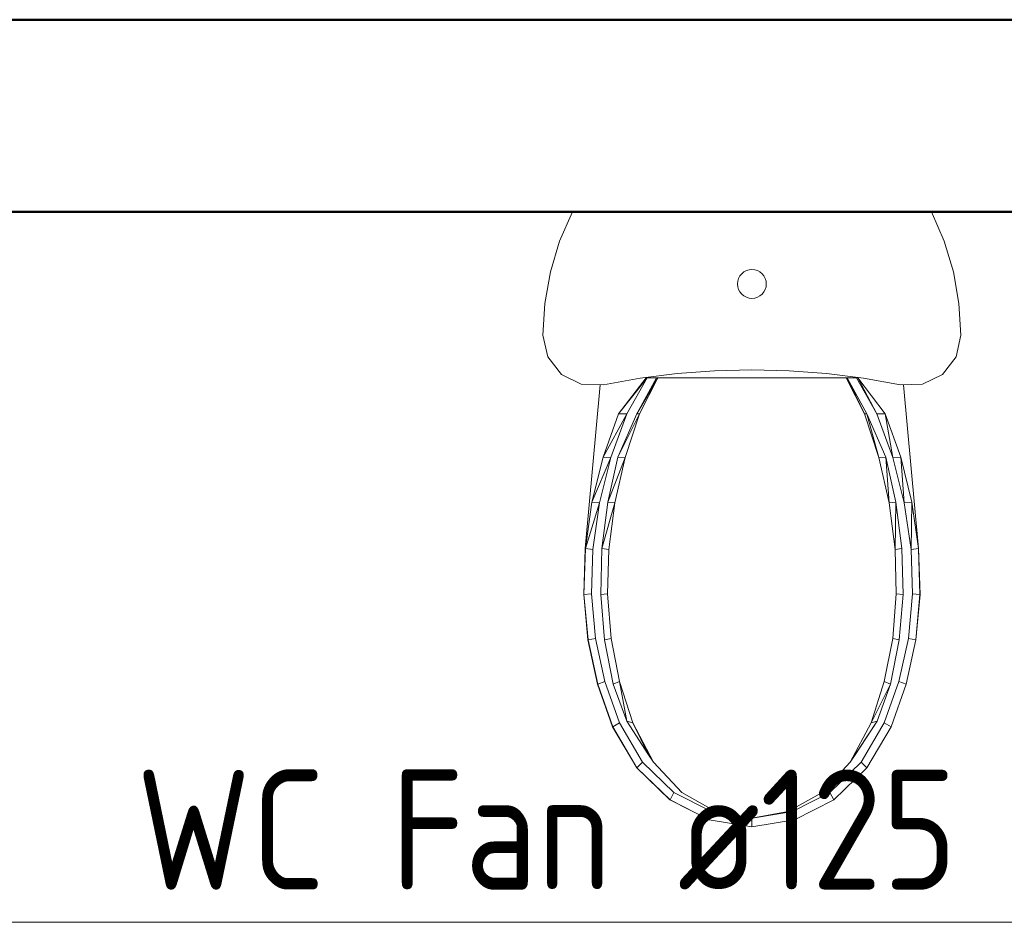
# Model space of a CAD drawing. Header units: millimetres. Extents: x 106 to 22495, y 2709 to 43185.
# Tile 25 of 40: x 11230 to 12254, y 41836 to 42776. Entities that reach past the tile are written whole.
import ezdxf

# ---------------------------------------------------------------- set-up
doc = ezdxf.new("R2010")
doc.units = ezdxf.units.MM
for name, color, linetype, lineweight in [('A-WALL-____-MCUT', 113, 'Continuous', 50), ('A-WALL-____-OTLN', 113, 'Continuous', 20), ('M-EQPM-___-IDEN', 50, 'Continuous', 20), ('M-EQPM-____-OTLN', 50, 'Continuous', 20)]:
    doc.layers.add(name, color=color, linetype=linetype, lineweight=lineweight)
doc.styles.add('GOST Common_1', font='GOST_Common.ttf', dxfattribs={"width": 0.9, "height": 125})

# ---------------------------------------------------------------- blocks, each defined once
blk = doc.blocks.new('Прямая форма - 83 new-608940-В_Этаж 03_Вентиляция')
at = {"layer": 'M-EQPM-____-OTLN', "color": 253}
for p, q in [((-186.8, 0), (-200.1, -30.5)), ((200.1, -30.5), (186.8, 0)), ((-200.1, -30.5), (-209.7, -62.4)), ((209.7, -62.4), (200.1, -30.5)), ((-8.3, -62.5), (-5.7, -61.1)), ((-5.7, -61.1), (-2.9, -60.3)), ((-2.9, -60.3), (0, -60)), ((0, -60), (2.9, -60.3)), ((2.9, -60.3), (5.7, -61.1)), ((5.7, -61.1), (8.3, -62.5)), ((-209.7, -62.4), (-215.5, -95.2)), ((-14.7, -72.1), (-13.9, -69.2)), ((-13.9, -69.2), (-12.5, -66.6)), ((-12.5, -66.6), (-10.6, -64.4)), ((-10.6, -64.4), (-8.3, -62.5)), ((8.3, -62.5), (10.6, -64.4)), ((10.6, -64.4), (12.5, -66.6)), ((12.5, -66.6), (13.9, -69.2)), ((13.9, -69.2), (14.7, -72.1)), ((215.5, -95.2), (209.7, -62.4)), ((-15, -75), (-14.7, -72.1)), ((-14.7, -77.9), (-15, -75)), ((-13.9, -80.7), (-14.7, -77.9)), ((-12.5, -83.3), (-13.9, -80.7)), ((13.9, -80.7), (12.5, -83.3)), ((14.7, -77.9), (13.9, -80.7)), ((14.7, -72.1), (15, -75)), ((15, -75), (14.7, -77.9)), ((-10.6, -85.6), (-12.5, -83.3)), ((-8.3, -87.4), (-10.6, -85.6)), ((-5.7, -88.8), (-8.3, -87.4)), ((-2.9, -89.7), (-5.7, -88.8)), ((0, -90), (-2.9, -89.7)), ((2.9, -89.7), (0, -90)), ((5.7, -88.8), (2.9, -89.7)), ((8.3, -87.4), (5.7, -88.8)), ((10.6, -85.6), (8.3, -87.4)), ((12.5, -83.3), (10.6, -85.6)), ((-215.5, -95.2), (-217.5, -128.5)), ((217.5, -128.5), (215.5, -95.2)), ((-217.5, -128.5), (-212.4, -151)), ((212.4, -151), (217.5, -128.5)), ((-212.4, -151), (-198.2, -169.1)), ((198.2, -169.1), (212.4, -151)), ((-198.2, -169.1), (-177.6, -179.5)), ((-154.5, -180), (-116.2, -173.2)), ((-138.7, -210.1), (-110.2, -172.9)), ((-138.7, -210.1), (-108.9, -172.9)), ((-108.9, -172.9), (-130.1, -210.2)), ((-119.6, -210.1), (-99.2, -172.9)), ((-119.6, -210.1), (-98, -172.9)), ((-98, -172.9), (-117.1, -210.2)), ((-116.2, -173.2), (-77.6, -168.3)), ((-108.9, -172.9), (-110.2, -172.9)), ((-108.9, -172.9), (-99.2, -172.9)), ((-98, -172.9), (-99.2, -172.9)), ((98, -172.9), (-98, -172.9)), ((-38.9, -165.4), (-77.6, -168.3)), ((0, -164.4), (-38.9, -165.4)), ((0, -164.4), (38.9, -165.4)), ((38.9, -165.4), (77.6, -168.3)), ((77.6, -168.3), (116.2, -173.2)), ((117.1, -210.2), (98, -172.9)), ((98, -172.9), (99.2, -172.9)), ((99.2, -172.9), (108.9, -172.9)), ((99.2, -172.9), (119.6, -210.1)), ((99.2, -172.9), (117.1, -210.2)), ((108.9, -172.9), (110.2, -172.9)), ((130.1, -210.2), (108.9, -172.9)), ((110.2, -172.9), (138.7, -210.1)), ((110.2, -172.9), (130.1, -210.2)), ((116.2, -173.2), (154.5, -180)), ((177.6, -179.5), (198.2, -169.1)), ((-177.6, -179.5), (-154.5, -180)), ((-157.8, -179.9), (-173.5, -350.4)), ((154.5, -180), (177.6, -179.5)), ((157.8, -179.9), (173.5, -350.4)), ((-154.9, -255.3), (-138.7, -210.1)), ((-154.9, -255.3), (-130.1, -210.2)), ((-130.1, -210.2), (-146.7, -255.5)), ((-139.4, -255.3), (-119.6, -210.1)), ((-139.4, -255.3), (-117.1, -210.2)), ((-130.1, -210.2), (-138.7, -210.1)), ((-117.1, -210.2), (-132, -255.5)), ((-117.1, -210.2), (-119.6, -210.1)), ((117.1, -210.2), (119.6, -210.1)), ((132, -255.5), (117.1, -210.2)), ((119.6, -210.1), (139.4, -255.3)), ((119.6, -210.1), (132, -255.5)), ((130.1, -210.2), (138.7, -210.1)), ((146.7, -255.5), (130.1, -210.2)), ((138.7, -210.1), (154.9, -255.3)), ((138.7, -210.1), (146.7, -255.5)), ((-166.5, -302.2), (-154.9, -255.3)), ((-166.5, -302.2), (-146.7, -255.5)), ((-146.7, -255.5), (-158.6, -302.8)), ((-146.7, -255.5), (-154.9, -255.3)), ((-149.8, -302.2), (-139.4, -255.3)), ((-149.8, -302.2), (-132, -255.5)), ((-132, -255.5), (-142.7, -302.8)), ((-132, -255.5), (-139.4, -255.3)), ((132, -255.5), (139.4, -255.3)), ((142.7, -302.8), (132, -255.5)), ((139.4, -255.3), (149.8, -302.2)), ((139.4, -255.3), (142.7, -302.8)), ((146.7, -255.5), (154.9, -255.3)), ((158.6, -302.8), (146.7, -255.5)), ((154.9, -255.3), (166.5, -302.2)), ((154.9, -255.3), (158.6, -302.8)), ((-173.3, -350.4), (-166.5, -302.2)), ((-173.3, -350.4), (-158.6, -302.8)), ((-158.6, -302.8), (-166.5, -302.2)), ((-158.6, -302.8), (-165.6, -351.3)), ((-156, -350.4), (-149.8, -302.2)), ((-156, -350.4), (-142.7, -302.8)), ((-142.7, -302.8), (-149.8, -302.2)), ((-142.7, -302.8), (-149, -351.3)), ((142.7, -302.8), (149.8, -302.2)), ((149, -351.3), (142.7, -302.8)), ((149.8, -302.2), (149, -351.3)), ((149.8, -302.2), (156, -350.4)), ((158.6, -302.8), (166.5, -302.2)), ((165.6, -351.3), (158.6, -302.8)), ((166.5, -302.2), (165.6, -351.3)), ((166.5, -302.2), (173.3, -350.4)), ((-173.5, -350.4), (-175, -398.1)), ((-174.8, -398.1), (-173.3, -350.4)), ((-165.6, -351.3), (-173.3, -350.4)), ((-165.6, -351.3), (-167, -397.7)), ((-157.3, -398.1), (-156, -350.4)), ((-149, -351.3), (-156, -350.4)), ((-149, -351.3), (-150.3, -397.7)), ((149, -351.3), (156, -350.4)), ((150.3, -397.7), (149, -351.3)), ((156, -350.4), (157.3, -398.1)), ((165.6, -351.3), (173.3, -350.4)), ((167, -397.7), (165.6, -351.3)), ((173.3, -350.4), (174.8, -398.1)), ((173.5, -350.4), (175, -398.1)), ((-175, -398.1), (-170.7, -445.5)), ((-167, -397.7), (-174.8, -398.1)), ((-170.5, -445.5), (-174.8, -398.1)), ((-162.8, -443.9), (-167, -397.7)), ((-150.3, -397.7), (-157.3, -398.1)), ((-153.4, -445.5), (-157.3, -398.1)), ((-150.3, -397.7), (-146.5, -443.9)), ((146.5, -443.9), (150.3, -397.7)), ((150.3, -397.7), (157.3, -398.1)), ((157.3, -398.1), (153.4, -445.5)), ((167, -397.7), (162.8, -443.9)), ((167, -397.7), (174.8, -398.1)), ((174.8, -398.1), (170.5, -445.5)), ((170.7, -445.5), (175, -398.1)), ((-170.7, -445.5), (-160.6, -491.7)), ((-162.8, -443.9), (-170.5, -445.5)), ((-160.4, -491.7), (-170.5, -445.5)), ((-162.8, -443.9), (-153, -488.9)), ((-146.5, -443.9), (-153.4, -445.5)), ((-144.4, -491.7), (-153.4, -445.5)), ((-146.5, -443.9), (-137.7, -488.9)), ((137.7, -488.9), (146.5, -443.9)), ((153.4, -445.5), (144.4, -491.7)), ((146.5, -443.9), (153.4, -445.5)), ((153, -488.9), (162.8, -443.9)), ((170.5, -445.5), (160.4, -491.7)), ((160.6, -491.7), (170.7, -445.5)), ((162.8, -443.9), (170.5, -445.5)), ((-160.6, -491.7), (-144.9, -535.9)), ((-153, -488.9), (-160.4, -491.7)), ((-144.8, -535.9), (-160.4, -491.7)), ((-137.8, -531.8), (-153, -488.9)), ((-137.7, -488.9), (-144.4, -491.7)), ((-130.3, -530.2), (-144.4, -491.7)), ((-137.7, -488.9), (-124, -531.8)), ((-130.3, -530.2), (-137.7, -488.9)), ((124, -531.8), (137.7, -488.9)), ((144.4, -491.7), (124, -531.8)), ((144.4, -491.7), (130.3, -530.2)), ((137.7, -488.9), (144.4, -491.7)), ((137.8, -531.8), (153, -488.9)), ((160.4, -491.7), (144.8, -535.9)), ((144.9, -535.9), (160.6, -491.7)), ((153, -488.9), (160.4, -491.7)), ((-137.8, -531.8), (-144.8, -535.9)), ((-113.8, -572.6), (-137.8, -531.8)), ((-107.6, -565), (-130.3, -530.2)), ((-124, -531.8), (-130.3, -530.2)), ((-124, -531.8), (-102.4, -572.6)), ((-107.6, -565), (-124, -531.8)), ((130.3, -530.2), (102.4, -572.6)), ((102.4, -572.6), (124, -531.8)), ((130.3, -530.2), (107.6, -565)), ((113.8, -572.6), (137.8, -531.8)), ((124, -531.8), (130.3, -530.2)), ((137.8, -531.8), (144.8, -535.9)), ((-144.9, -535.9), (-119.7, -578.7)), ((-119.6, -578.7), (-144.8, -535.9)), ((144.8, -535.9), (119.6, -578.7)), ((119.7, -578.7), (144.9, -535.9)), ((-113.8, -572.6), (-119.6, -578.7)), ((-81.1, -604.2), (-113.8, -572.6)), ((-102.4, -572.6), (-107.6, -565)), ((-102.4, -572.6), (-73, -604.2)), ((102.4, -572.6), (73, -604.2)), ((81.1, -604.2), (113.8, -572.6)), ((107.6, -565), (102.4, -572.6)), ((113.8, -572.6), (119.6, -578.7)), ((-119.7, -578.7), (-85.3, -611.8)), ((-85.2, -611.8), (-119.6, -578.7)), ((119.6, -578.7), (85.2, -611.8)), ((85.3, -611.8), (119.7, -578.7)), ((-81.1, -604.2), (-85.2, -611.8)), ((-42.2, -624.1), (-81.1, -604.2)), ((-73, -604.2), (-37.9, -624.1)), ((73, -604.2), (37.9, -624.1)), ((42.2, -624.1), (81.1, -604.2)), ((81.1, -604.2), (85.2, -611.8)), ((-85.3, -611.8), (-44.3, -632.8)), ((-44.3, -632.8), (-85.2, -611.8)), ((44.3, -632.8), (85.3, -611.8)), ((85.2, -611.8), (44.3, -632.8)), ((-42.2, -624.1), (-44.3, -632.8)), ((-0.5, -630.9), (-42.2, -624.1)), ((-37.9, -624.1), (0, -631)), ((0, -631), (37.9, -624.1)), ((0.5, -630.9), (42.2, -624.1)), ((42.2, -624.1), (44.3, -632.8)), ((-44.3, -632.8), (0, -640)), ((0, -640), (-44.3, -632.8)), ((0, -631), (0, -640)), ((0, -640), (44.3, -632.8)), ((44.3, -632.8), (0, -640))]:
    blk.add_line(p, q, dxfattribs=at)
blk = doc.blocks.new('Прямая форма - FU - 054-611901-В_Этаж 03_Вентиляция')
blk.add_blockref('Прямая форма - 83 new-608940-В_Этаж 03_Вентиляция', (0, 0))
blk = doc.blocks.new('Прямая форма - 83 new-612000-В_Этаж 03_Вентиляция')
at = {"layer": 'A-WALL-____-MCUT', "color": 9}
for p, q in [((1750, 0), (300, 0)), ((2350, 0), (1750, 0)), ((300, -200), (1750, -200)), ((1750, -200), (2350, -200))]:
    blk.add_line(p, q, dxfattribs=at)
blk = doc.blocks.new('Прямая форма - SW - 005-612001-В_Этаж 03_Вентиляция')
blk.add_blockref('Прямая форма - 83 new-612000-В_Этаж 03_Вентиляция', (0, 0))
blk = doc.blocks.new('83 new_ifc_RVT-1-В_Этаж 03_Вентиляция')
at = {"layer": 'A-WALL-____-OTLN', "color": 253, "lineweight": 20}
blk.add_blockref('Прямая форма - SW - 005-612001-В_Этаж 03_Вентиляция', (20910.3, 42775.8), dxfattribs=at)
at = {"layer": 'M-EQPM-____-OTLN', "color": 253, "lineweight": 20}
blk.add_blockref('Прямая форма - FU - 054-611901-В_Этаж 03_Вентиляция', (22872, 42575.8), dxfattribs=at)
blk = doc.blocks.new('ADSK_M_Оборудование - ADSK_Наименование_25-431939-В_Этаж 03_Вентиляция')
at = {"layer": 'M-EQPM-___-IDEN'}
blk.add_line((-12.5, 0), (12.5, 0), dxfattribs=at)

msp = doc.modelspace()

# ---------------------------------------------------------------- block references
at = {"lineweight": 9}
msp.add_blockref('83 new_ifc_RVT-1-В_Этаж 03_Вентиляция', (-10880.4, 0), dxfattribs=at)
at = {"layer": 'M-EQPM-___-IDEN', "xscale": 49.99999999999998, "yscale": 49.99999999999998, "zscale": 49.99999999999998}
msp.add_blockref('ADSK_M_Оборудование - ADSK_Наименование_25-431939-В_Этаж 03_Вентиляция', (11777.3, 41836.4), dxfattribs=at)

# ---------------------------------------------------------------- texts
at = {"layer": 'M-EQPM-___-IDEN', "lineweight": 9, "insert": (11350.8, 41995.3), "char_height": 125, "width": 1020.949, "attachment_point": 1, "style": 'GOST Common_1'}
msp.add_mtext('WC Fan ø125', dxfattribs=at)

doc.saveas('drawing.dxf')
